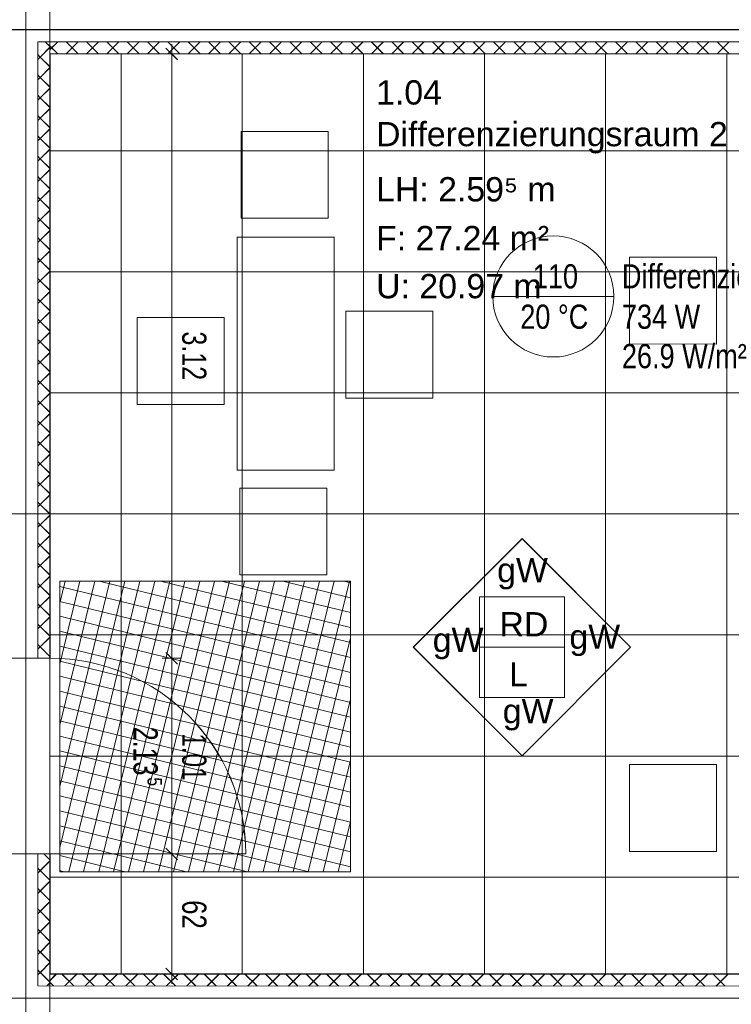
# Model space of a CAD drawing. Extents: x 229 to 926, y 37 to 878.
# Tile 25 of 162: x 552 to 626, y 365 to 466. Entities that reach past the tile are written whole.
import ezdxf
from ezdxf.lldxf.tags import DXFTag

# ---------------------------------------------------------------- set-up
doc = ezdxf.new("R2010")
doc.units = 0
doc.layers.get('0').update_dxf_attribs({"lineweight": 13})
doc.layers.add('A_BI_Innenwand', color=7, linetype='Continuous', lineweight=18, true_color=0x80ff80, plot=False)
doc.layers.add('A_BI_Tuer', color=7, linetype='Continuous', lineweight=18, true_color=0xbdbbbb, plot=False)
doc.layers.add('A_BI_Raum', color=1, linetype='Continuous', lineweight=18, true_color=0xff0000)
for name, color, linetype, lineweight in [('Ausstattung', 7, 'Continuous', 25), ('Axen', 7, 'Continuous', 25), ('Axen-A03ENIVKI0', 7, 'Continuous', 25), ('Beschriftung', 7, 'Continuous', 25), ('Beschriftung-A03ENIVII0', 7, 'Continuous', 25), ('Bewegungsfläche', 7, 'Continuous', 25), ('Deckenspiegel', 7, 'Continuous', 25), ('Fullfläche', 7, 'Continuous', 25), ('Fullfläche-A03ENIVQI0', 7, 'Continuous', 25), ('Maßlinien', 7, 'Continuous', 25), ('Maßlinien-A03ENIVNI0', 7, 'Continuous', 25), ('Räume', 7, 'Continuous', 25), ('Räume-A03ENIVSI0', 7, 'Continuous', 25), ('Türen', 7, 'Continuous', 25), ('Türen-A03ENIVLI0', 7, 'Continuous', 25), ('Wände', 7, 'Continuous', 25), ('Wände-A03ENIVMI0', 7, 'Continuous', 25)]:
    doc.layers.add(name, color=color, linetype=linetype, lineweight=lineweight)
doc.styles.get("Standard").update_dxf_attribs({"font": 'arial.ttf'})
tags = doc.linetypes.add('ALL_S25', pattern=[0.001, 0, -0.001]).pattern_tags.tags
tags[6:7] = [DXFTag(74, 4), DXFTag(75, 0), DXFTag(340, '0'), DXFTag(46, 1.0), DXFTag(50, 0.0), DXFTag(44, 0.0), DXFTag(45, 0.0)]
tags[4:5] = [DXFTag(74, 4), DXFTag(75, 0), DXFTag(340, '0'), DXFTag(46, 1.0), DXFTag(50, 0.0), DXFTag(44, 0.0), DXFTag(45, 0.0)]
tags = doc.linetypes.add('ALL_S25-A03ENIVOI0', pattern=[0.001, 0, -0.001]).pattern_tags.tags
tags[6:7] = [DXFTag(74, 4), DXFTag(75, 0), DXFTag(340, '0'), DXFTag(46, 1.0), DXFTag(50, 0.0), DXFTag(44, 0.0), DXFTag(45, 0.0)]
tags[4:5] = [DXFTag(74, 4), DXFTag(75, 0), DXFTag(340, '0'), DXFTag(46, 1.0), DXFTag(50, 0.0), DXFTag(44, 0.0), DXFTag(45, 0.0)]

# ---------------------------------------------------------------- blocks, each defined once
blk = doc.blocks.new('Referenz-A03ENIVGI0', base_point=(255.73, 66.03))
at = {"layer": 'Ausstattung', "color": 0, "lineweight": -2}
for p, q in [((575.07, 454.84), (584.04, 454.84)), ((575.07, 445.87), (575.07, 454.84)), ((584.04, 454.84), (584.04, 445.87)), ((584.04, 445.87), (575.07, 445.87)), ((574.66, 443.92), (584.65, 443.92)), ((574.66, 431.9), (574.66, 443.92)), ((584.65, 443.92), (584.65, 431.9)), ((615.13, 432.9), (615.13, 441.87)), ((615.13, 441.87), (624.11, 441.87)), ((624.11, 441.87), (624.11, 432.89)), ((585.88, 436.27), (594.85, 436.27)), ((585.88, 427.3), (585.88, 436.27)), ((594.85, 436.27), (594.85, 427.3)), ((564.33, 435.62), (573.3, 435.62)), ((564.33, 426.65), (564.33, 435.62)), ((573.3, 435.62), (573.3, 426.65)), ((624.11, 432.89), (615.13, 432.9)), ((574.66, 419.87), (574.66, 431.9)), ((584.65, 431.9), (584.65, 419.87)), ((594.85, 427.3), (585.88, 427.3)), ((573.3, 426.65), (564.33, 426.65)), ((584.65, 419.87), (574.66, 419.87)), ((574.94, 418.02), (583.92, 418.02)), ((574.94, 409.05), (574.94, 418.02)), ((583.92, 418.02), (583.92, 409.05)), ((583.92, 409.05), (574.94, 409.05)), ((615.13, 380.5), (615.13, 389.47)), ((615.13, 389.47), (624.11, 389.47)), ((624.11, 389.47), (624.11, 380.49)), ((624.11, 380.49), (615.13, 380.5))]:
    blk.add_line(p, q, dxfattribs=at)
at = {"layer": 'Axen', "color": 0, "linetype": 'ALL_S25', "lineweight": -2, "ltscale": 0.13}
for p, q in [((552.84, 66.03), (552.84, 801.55)), ((735.55, 465.34), (301.67, 465.34)), ((735.55, 415.34), (301.66, 415.34)), ((735.55, 365.34), (301.65, 365.34))]:
    blk.add_line(p, q, dxfattribs=at)
at = {"layer": 'Beschriftung', "color": 0, "lineweight": -2}
for p, q in [((592.84, 401.58), (604.05, 412.79)), ((604.05, 412.79), (615.26, 401.58)), ((599.65, 401.58), (599.65, 406.78)), ((599.65, 406.78), (608.45, 406.78)), ((608.45, 406.78), (608.45, 401.58)), ((604.05, 390.37), (592.84, 401.58)), ((608.45, 401.58), (599.65, 401.58)), ((599.65, 396.38), (599.65, 401.58)), ((615.26, 401.58), (604.05, 390.37)), ((608.45, 401.58), (608.45, 396.38)), ((608.45, 396.38), (599.65, 396.38))]:
    blk.add_line(p, q, dxfattribs=at)
at = {"layer": 'Bewegungsfläche', "color": 0, "lineweight": -2}
for p, q in [((556.34, 406.15), (556.89, 408.41)), ((556.34, 399.84), (558.43, 408.41)), ((556.34, 393.53), (559.98, 408.41)), ((556.34, 387.22), (561.52, 408.41)), ((556.34, 380.91), (563.07, 408.41)), ((556.34, 408.41), (586.34, 408.41)), ((556.34, 378.41), (556.34, 408.41)), ((556.34, 406.15), (556.89, 408.41)), ((556.34, 399.84), (558.43, 408.41)), ((556.34, 393.53), (559.98, 408.41)), ((556.34, 387.22), (561.52, 408.41)), ((556.34, 380.91), (563.07, 408.41)), ((556.34, 408.41), (586.34, 408.41)), ((556.34, 378.41), (556.34, 408.41)), ((556.34, 407.87), (586.34, 400.53)), ((556.34, 407.87), (586.34, 400.53)), ((557.27, 378.41), (564.61, 408.41)), ((557.27, 378.41), (564.61, 408.41)), ((558.81, 378.41), (566.15, 408.41)), ((558.81, 378.41), (566.15, 408.41)), ((560.36, 378.41), (567.7, 408.41)), ((560.36, 378.41), (567.7, 408.41)), ((560.42, 408.41), (586.34, 402.07)), ((560.42, 408.41), (586.34, 402.07)), ((561.9, 378.41), (569.24, 408.41)), ((561.9, 378.41), (569.24, 408.41)), ((563.45, 378.41), (570.79, 408.41)), ((563.45, 378.41), (570.79, 408.41)), ((564.99, 378.41), (572.33, 408.41)), ((564.99, 378.41), (572.33, 408.41)), ((566.53, 378.41), (573.87, 408.41)), ((566.53, 378.41), (573.87, 408.41)), ((566.73, 408.41), (586.34, 403.61)), ((566.73, 408.41), (586.34, 403.61)), ((568.08, 378.41), (575.42, 408.41)), ((568.08, 378.41), (575.42, 408.41)), ((569.62, 378.41), (576.96, 408.41)), ((569.62, 378.41), (576.96, 408.41)), ((571.17, 378.41), (578.51, 408.41)), ((571.17, 378.41), (578.51, 408.41)), ((572.71, 378.41), (580.05, 408.41)), ((572.71, 378.41), (580.05, 408.41)), ((573.04, 408.41), (586.34, 405.16)), ((573.04, 408.41), (586.34, 405.16)), ((574.26, 378.41), (581.6, 408.41)), ((574.26, 378.41), (581.6, 408.41)), ((575.8, 378.41), (583.14, 408.41)), ((575.8, 378.41), (583.14, 408.41)), ((577.34, 378.41), (584.68, 408.41)), ((577.34, 378.41), (584.68, 408.41)), ((578.89, 378.41), (586.23, 408.41)), ((578.89, 378.41), (586.23, 408.41)), ((579.35, 408.41), (586.34, 406.7)), ((579.35, 408.41), (586.34, 406.7)), ((585.66, 408.41), (586.34, 408.25)), ((585.66, 408.41), (586.34, 408.25)), ((586.34, 408.41), (586.34, 378.41)), ((586.34, 408.41), (586.34, 378.41)), ((556.34, 406.32), (586.34, 398.98)), ((556.34, 406.32), (586.34, 398.98)), ((556.34, 404.78), (586.34, 397.44)), ((556.34, 404.78), (586.34, 397.44)), ((556.34, 403.23), (586.34, 395.89)), ((556.34, 403.23), (586.34, 395.89)), ((556.34, 401.69), (586.34, 394.35)), ((556.34, 401.69), (586.34, 394.35)), ((580.43, 378.41), (586.34, 402.54)), ((580.43, 378.41), (586.34, 402.54)), ((556.34, 400.15), (586.34, 392.81)), ((556.34, 400.15), (586.34, 392.81)), ((556.34, 398.6), (586.34, 391.26)), ((556.34, 398.6), (586.34, 391.26)), ((556.34, 397.06), (586.34, 389.72)), ((556.34, 397.06), (586.34, 389.72)), ((556.34, 395.51), (586.34, 388.17)), ((556.34, 395.51), (586.34, 388.17)), ((581.98, 378.41), (586.34, 396.23)), ((581.98, 378.41), (586.34, 396.23)), ((556.34, 393.97), (586.34, 386.63)), ((556.34, 393.97), (586.34, 386.63)), ((556.34, 392.42), (586.34, 385.08)), ((556.34, 392.42), (586.34, 385.08)), ((556.34, 390.88), (586.34, 383.54)), ((556.34, 390.88), (586.34, 383.54)), ((556.34, 389.34), (586.34, 382)), ((556.34, 389.34), (586.34, 382)), ((583.52, 378.41), (586.34, 389.92)), ((583.52, 378.41), (586.34, 389.92)), ((556.34, 387.79), (586.34, 380.45)), ((556.34, 387.79), (586.34, 380.45)), ((556.34, 386.25), (586.34, 378.91)), ((556.34, 386.25), (586.34, 378.91)), ((556.34, 384.7), (582.04, 378.41)), ((556.34, 384.7), (582.04, 378.41)), ((585.07, 378.41), (586.34, 383.6)), ((585.07, 378.41), (586.34, 383.6)), ((556.34, 383.16), (575.73, 378.41)), ((556.34, 383.16), (575.73, 378.41)), ((556.34, 381.61), (569.42, 378.41)), ((556.34, 381.61), (569.42, 378.41)), ((556.34, 380.07), (563.11, 378.41)), ((556.34, 380.07), (563.11, 378.41)), ((556.34, 378.53), (556.8, 378.41)), ((556.34, 378.53), (556.8, 378.41)), ((586.34, 378.41), (556.34, 378.41)), ((586.34, 378.41), (556.34, 378.41))]:
    blk.add_line(p, q, dxfattribs=at)
at = {"layer": 'Fullfläche', "color": 0, "lineweight": -2}
for p, q in [((554.85, 464.09), (555.34, 463.61)), ((556.14, 464.08), (555.34, 463.28)), ((555.34, 463.64), (556.13, 462.84)), ((556.99, 464.08), (558.23, 462.84)), ((558.24, 464.08), (557, 462.84)), ((560.34, 464.08), (559.1, 462.84)), ((559.1, 464.08), (560.33, 462.84)), ((562.44, 464.08), (561.2, 462.84)), ((561.2, 464.08), (562.43, 462.84)), ((564.54, 464.08), (563.3, 462.84)), ((563.3, 464.08), (564.53, 462.84)), ((566.64, 464.08), (565.4, 462.84)), ((565.4, 464.08), (566.63, 462.84)), ((568.74, 464.08), (567.5, 462.84)), ((567.5, 464.08), (568.73, 462.84)), ((570.84, 464.08), (569.6, 462.84)), ((569.6, 464.08), (570.83, 462.84)), ((572.94, 464.08), (571.7, 462.84)), ((571.7, 464.08), (572.93, 462.84)), ((575.04, 464.08), (573.8, 462.84)), ((573.8, 464.08), (575.03, 462.84)), ((577.14, 464.08), (575.9, 462.84)), ((575.9, 464.08), (577.13, 462.84)), ((579.24, 464.08), (578, 462.84)), ((578, 464.08), (579.23, 462.84)), ((581.34, 464.08), (580.1, 462.84)), ((580.1, 464.08), (581.33, 462.84)), ((583.44, 464.08), (582.2, 462.84)), ((582.2, 464.08), (583.44, 462.84)), ((585.54, 464.08), (584.3, 462.84)), ((584.3, 464.08), (585.54, 462.84)), ((587.64, 464.08), (586.4, 462.84)), ((586.4, 464.08), (587.64, 462.84)), ((589.74, 464.08), (588.5, 462.84)), ((588.5, 464.08), (589.74, 462.84)), ((591.84, 464.08), (590.6, 462.84)), ((590.6, 464.08), (591.84, 462.84)), ((593.94, 464.08), (592.7, 462.84)), ((592.7, 464.08), (593.94, 462.84)), ((596.04, 464.08), (594.8, 462.84)), ((594.8, 464.08), (596.04, 462.84)), ((598.14, 464.08), (596.9, 462.84)), ((596.9, 464.08), (598.14, 462.84)), ((600.24, 464.08), (599, 462.84)), ((599, 464.08), (600.24, 462.84)), ((602.34, 464.08), (601.1, 462.84)), ((601.1, 464.08), (602.34, 462.84)), ((604.44, 464.09), (603.2, 462.84)), ((603.2, 464.09), (604.44, 462.84)), ((606.54, 464.09), (605.3, 462.84)), ((605.3, 464.09), (606.54, 462.84)), ((608.64, 464.09), (607.4, 462.84)), ((607.4, 464.09), (608.64, 462.84)), ((610.74, 464.09), (609.49, 462.84)), ((609.5, 464.09), (610.74, 462.84)), ((612.84, 464.09), (611.59, 462.84)), ((611.6, 464.09), (612.84, 462.84)), ((614.94, 464.09), (613.69, 462.84)), ((613.7, 464.09), (614.94, 462.84)), ((617.04, 464.09), (615.79, 462.84)), ((615.8, 464.09), (617.04, 462.84)), ((619.14, 464.09), (617.89, 462.84)), ((617.9, 464.09), (619.14, 462.84)), ((621.23, 464.09), (619.99, 462.84)), ((620, 464.09), (621.24, 462.84)), ((623.33, 464.09), (622.09, 462.84)), ((622.1, 464.09), (623.34, 462.84)), ((625.43, 464.09), (624.19, 462.84)), ((624.2, 464.09), (625.44, 462.84)), ((554.09, 462.76), (554.33, 462.52)), ((554.33, 462.52), (555.34, 463.52)), ((554.09, 462.27), (554.33, 462.51)), ((554.33, 462.51), (555.34, 461.51)), ((554.09, 460.66), (554.33, 460.42)), ((554.33, 460.42), (555.34, 461.42)), ((554.09, 460.17), (554.33, 460.41)), ((554.33, 460.41), (555.34, 459.41)), ((554.09, 458.56), (554.33, 458.32)), ((554.33, 458.32), (555.34, 459.32)), ((554.09, 458.07), (554.33, 458.31)), ((554.33, 458.31), (555.34, 457.31)), ((554.09, 456.46), (554.33, 456.22)), ((554.33, 456.22), (555.34, 457.22)), ((554.09, 455.97), (554.33, 456.21)), ((554.33, 456.21), (555.34, 455.21)), ((554.33, 454.12), (555.34, 455.12)), ((554.09, 454.36), (554.33, 454.12)), ((554.09, 453.87), (554.33, 454.11)), ((554.33, 454.11), (555.34, 453.11)), ((554.33, 452.02), (555.34, 453.02)), ((554.09, 452.26), (554.33, 452.02)), ((554.09, 451.77), (554.33, 452.01)), ((554.33, 452.01), (555.34, 451.01)), ((554.33, 449.92), (555.34, 450.92)), ((554.09, 450.16), (554.33, 449.92)), ((554.09, 449.67), (554.33, 449.91)), ((554.33, 449.91), (555.34, 448.91)), ((554.33, 447.82), (555.34, 448.82)), ((554.09, 448.06), (554.33, 447.82)), ((554.09, 447.57), (554.33, 447.81)), ((554.33, 447.81), (555.34, 446.81)), ((554.33, 445.72), (555.34, 446.72)), ((554.09, 445.96), (554.33, 445.72)), ((554.09, 445.47), (554.33, 445.71)), ((554.33, 445.71), (555.34, 444.71)), ((554.33, 443.62), (555.34, 444.62)), ((554.09, 443.86), (554.33, 443.62)), ((554.09, 443.37), (554.33, 443.61)), ((554.33, 443.61), (555.34, 442.61)), ((554.33, 441.52), (555.34, 442.52)), ((554.09, 441.76), (554.33, 441.52)), ((554.09, 441.27), (554.33, 441.51)), ((554.33, 441.51), (555.34, 440.51)), ((554.33, 439.42), (555.34, 440.42)), ((554.09, 439.66), (554.33, 439.42)), ((554.09, 439.17), (554.33, 439.41)), ((554.33, 439.41), (555.34, 438.41)), ((554.33, 437.32), (555.34, 438.32)), ((554.09, 437.56), (554.33, 437.32)), ((554.09, 437.07), (554.33, 437.31)), ((554.33, 437.31), (555.34, 436.31)), ((554.33, 435.22), (555.34, 436.22)), ((554.09, 435.46), (554.33, 435.22)), ((554.09, 434.97), (554.33, 435.21)), ((554.33, 435.21), (555.34, 434.21)), ((554.33, 433.12), (555.34, 434.12)), ((554.09, 433.36), (554.33, 433.12)), ((554.09, 432.87), (554.33, 433.11)), ((554.33, 433.11), (555.34, 432.11)), ((554.09, 431.26), (554.33, 431.02)), ((554.09, 430.77), (554.33, 431.01)), ((554.33, 431.02), (555.34, 432.02)), ((554.33, 431.01), (555.34, 430.01)), ((554.09, 429.16), (554.33, 428.92)), ((554.33, 428.92), (555.34, 429.92)), ((554.09, 428.67), (554.33, 428.91)), ((554.33, 428.91), (555.34, 427.91)), ((554.09, 427.06), (554.33, 426.82)), ((554.33, 426.82), (555.34, 427.82)), ((554.09, 426.57), (554.33, 426.81)), ((554.33, 426.81), (555.34, 425.81)), ((554.09, 424.96), (554.33, 424.72)), ((554.33, 424.72), (555.34, 425.72)), ((554.09, 424.47), (554.33, 424.71)), ((554.33, 424.71), (555.34, 423.71)), ((554.33, 422.62), (555.34, 423.62)), ((554.09, 422.86), (554.33, 422.62)), ((554.09, 422.37), (554.33, 422.61)), ((554.33, 422.61), (555.34, 421.61)), ((554.33, 420.52), (555.34, 421.52)), ((554.09, 420.76), (554.33, 420.52)), ((554.09, 420.27), (554.33, 420.51)), ((554.33, 420.51), (555.34, 419.51)), ((554.33, 418.42), (555.34, 419.42)), ((554.09, 418.66), (554.33, 418.42)), ((554.09, 418.17), (554.33, 418.41)), ((554.33, 418.41), (555.34, 417.41)), ((554.33, 416.32), (555.34, 417.32)), ((554.09, 416.56), (554.33, 416.32)), ((554.09, 416.07), (554.33, 416.31)), ((554.33, 416.31), (555.34, 415.31)), ((554.33, 414.22), (555.34, 415.22)), ((554.09, 414.46), (554.33, 414.22)), ((554.09, 413.97), (554.33, 414.21)), ((554.33, 414.21), (555.34, 413.21)), ((554.33, 412.12), (555.34, 413.12)), ((554.09, 412.36), (554.33, 412.12)), ((554.09, 411.87), (554.33, 412.11)), ((554.33, 412.11), (555.34, 411.11)), ((554.33, 410.02), (555.34, 411.02)), ((554.09, 410.26), (554.33, 410.02)), ((554.09, 409.77), (554.33, 410.01)), ((554.33, 410.01), (555.34, 409.01)), ((554.33, 407.92), (555.34, 408.92)), ((554.09, 408.16), (554.33, 407.92)), ((554.09, 407.67), (554.33, 407.91)), ((554.33, 407.91), (555.34, 406.91)), ((554.33, 405.82), (555.34, 406.82)), ((554.09, 406.06), (554.33, 405.82)), ((554.09, 405.57), (554.33, 405.81)), ((554.33, 405.81), (555.34, 404.81)), ((554.33, 403.72), (555.34, 404.72)), ((554.09, 403.96), (554.33, 403.72)), ((554.09, 403.47), (554.33, 403.71)), ((554.33, 403.71), (555.34, 402.71)), ((554.33, 401.62), (555.34, 402.62)), ((554.09, 401.86), (554.33, 401.62)), ((554.09, 401.37), (554.33, 401.61)), ((554.33, 401.61), (555.34, 400.61)), ((555.26, 400.45), (555.34, 400.52)), ((555.34, 379.61), (554.71, 380.24)), ((555.34, 379.52), (554.34, 378.52)), ((554.33, 378.52), (554.09, 378.76)), ((554.33, 378.51), (554.09, 378.27)), ((555.34, 377.51), (554.34, 378.51)), ((555.34, 377.42), (554.34, 376.42)), ((554.33, 376.42), (554.09, 376.66)), ((554.33, 376.41), (554.09, 376.17)), ((555.34, 375.41), (554.34, 376.41)), ((555.34, 375.32), (554.34, 374.32)), ((554.33, 374.32), (554.09, 374.56)), ((554.33, 374.31), (554.09, 374.07)), ((555.34, 373.31), (554.34, 374.31)), ((555.34, 373.22), (554.34, 372.22)), ((554.33, 372.22), (554.09, 372.46)), ((554.33, 372.21), (554.09, 371.97)), ((555.34, 371.21), (554.34, 372.21)), ((555.34, 371.12), (554.34, 370.12)), ((554.33, 370.12), (554.09, 370.36)), ((554.33, 370.11), (554.09, 369.87)), ((555.34, 369.11), (554.34, 370.11)), ((555.34, 369.02), (554.34, 368.02)), ((554.33, 368.02), (554.09, 368.26)), ((554.33, 368.01), (554.09, 367.77)), ((555.34, 367.01), (554.34, 368.01)), ((556, 367.84), (555.34, 367.18)), ((555.34, 366.97), (555.7, 366.61)), ((556.57, 367.84), (557.8, 366.61)), ((558.1, 367.84), (556.86, 366.61)), ((558.67, 367.84), (559.9, 366.61)), ((560.2, 367.84), (558.96, 366.61)), ((560.77, 367.84), (562, 366.61)), ((562.3, 367.84), (561.06, 366.61)), ((562.87, 367.84), (564.1, 366.61)), ((564.4, 367.84), (563.16, 366.61)), ((564.97, 367.84), (566.2, 366.61)), ((566.5, 367.84), (565.26, 366.61)), ((567.06, 367.84), (568.3, 366.61)), ((568.6, 367.84), (567.36, 366.61)), ((569.16, 367.84), (570.4, 366.6)), ((570.7, 367.84), (569.46, 366.61)), ((571.26, 367.84), (572.5, 366.6)), ((572.8, 367.84), (571.56, 366.6)), ((573.36, 367.84), (574.6, 366.6)), ((574.9, 367.84), (573.66, 366.6)), ((575.46, 367.84), (576.7, 366.6)), ((577, 367.84), (575.76, 366.6)), ((577.56, 367.84), (578.8, 366.6)), ((579.1, 367.84), (577.86, 366.6)), ((579.66, 367.84), (580.9, 366.6)), ((581.2, 367.84), (579.96, 366.6)), ((581.76, 367.84), (583, 366.6)), ((583.3, 367.84), (582.06, 366.6)), ((583.86, 367.84), (585.1, 366.6)), ((585.4, 367.84), (584.16, 366.6)), ((585.96, 367.84), (587.2, 366.6)), ((587.5, 367.84), (586.26, 366.6)), ((588.06, 367.84), (589.3, 366.6)), ((589.6, 367.84), (588.36, 366.6)), ((590.16, 367.84), (591.4, 366.6)), ((591.7, 367.84), (590.46, 366.6)), ((592.26, 367.84), (593.5, 366.6)), ((593.8, 367.84), (592.56, 366.6)), ((594.36, 367.84), (595.6, 366.6)), ((595.9, 367.84), (594.66, 366.6)), ((596.46, 367.84), (597.7, 366.6)), ((598, 367.84), (596.76, 366.6)), ((598.56, 367.84), (599.8, 366.6)), ((600.1, 367.84), (598.86, 366.6)), ((600.66, 367.84), (601.9, 366.6)), ((602.2, 367.84), (600.96, 366.6)), ((602.76, 367.84), (604, 366.6)), ((604.31, 367.84), (603.06, 366.6)), ((604.86, 367.84), (606.1, 366.6)), ((606.41, 367.84), (605.16, 366.6)), ((606.96, 367.84), (608.2, 366.6)), ((608.51, 367.84), (607.26, 366.6)), ((609.06, 367.84), (610.3, 366.6)), ((610.61, 367.84), (609.36, 366.6)), ((611.16, 367.84), (612.4, 366.6)), ((612.71, 367.84), (611.46, 366.6)), ((613.26, 367.84), (614.5, 366.6)), ((614.81, 367.84), (613.56, 366.6)), ((615.36, 367.84), (616.6, 366.6)), ((616.91, 367.84), (615.67, 366.6)), ((617.46, 367.84), (618.7, 366.6)), ((619.01, 367.84), (617.77, 366.6)), ((619.56, 367.84), (620.8, 366.6)), ((621.11, 367.84), (619.87, 366.6)), ((621.66, 367.84), (622.9, 366.6)), ((623.21, 367.84), (621.97, 366.6)), ((623.76, 367.84), (625, 366.6)), ((625.31, 367.84), (624.07, 366.6)), ((555.34, 366.92), (555.03, 366.61))]:
    blk.add_line(p, q, dxfattribs=at)
at = {"layer": 'Maßlinien', "color": 0, "lineweight": -2}
for p, q in [((567.9, 462.84), (567.9, 463.84)), ((567.9, 462.84), (566.9, 462.84)), ((567.3, 463.44), (568.5, 462.24)), ((567.9, 462.84), (568.9, 462.84)), ((567.9, 462.84), (567.9, 437.12)), ((567.9, 437.12), (567.9, 428.17)), ((567.9, 428.17), (567.9, 400.44)), ((567.3, 401.04), (568.5, 399.84)), ((567.9, 400.44), (566.9, 400.44)), ((567.9, 400.44), (568.9, 400.44)), ((567.9, 400.44), (567.9, 380.24)), ((567.9, 380.24), (566.9, 380.24)), ((567.3, 380.84), (568.5, 379.64)), ((567.9, 380.24), (568.9, 380.24)), ((567.9, 380.24), (567.9, 367.84)), ((567.3, 368.44), (568.5, 367.24)), ((567.9, 367.84), (566.9, 367.84)), ((567.9, 367.84), (568.9, 367.84)), ((567.9, 367.84), (567.9, 366.84))]:
    blk.add_line(p, q, dxfattribs=at)
at = {"layer": 'Türen', "color": 0, "lineweight": -2}
blk.add_line((555.34, 380.25), (575.54, 380.25), dxfattribs=at)
blk.add_ellipse((555.34, 380.25), major_axis=(20.2, 0), ratio=1, start_param=0, end_param=1.570796, dxfattribs=at)
at = {"layer": 'Wände', "color": 0, "lineweight": -2}
for p, q in [((552.84, 400.45), (552.84, 480.24)), ((552.84, 465.34), (674.04, 465.34)), ((674.04, 464.09), (554.09, 464.09)), ((554.09, 464.09), (554.09, 400.45)), ((555.34, 462.84), (555.34, 400.45)), ((555.34, 462.84), (673.24, 462.84)), ((555.34, 400.45), (550.34, 400.45)), ((555.34, 380.25), (550.34, 380.25)), ((552.84, 200.44), (552.84, 380.25)), ((554.09, 380.24), (554.09, 366.61)), ((555.34, 380.25), (555.34, 367.84)), ((555.34, 367.84), (673.24, 367.84)), ((554.09, 366.61), (674.04, 366.59)), ((674.04, 365.34), (552.84, 365.34))]:
    blk.add_line(p, q, dxfattribs=at)
at = {"layer": 'Beschriftung', "color": 0, "lineweight": -2, "char_height": 2.5, "attachment_point": 1, "rotation": 359.9932}
for s, insert in [('{\\fArial;gW}', (601.48, 410.8)), ('{\\fArial;RD}', (601.73, 405.21)), ('{\\fArial;gW}', (594.84, 403.59)), ('{\\fArial;gW}', (608.94, 403.92)), ('{\\fArial;L}', (602.72, 400.04)), ('{\\fArial;gW}', (602.06, 396.24))]:
    blk.add_mtext(s, dxfattribs=dict(at, insert=insert))
at = {"layer": 'Maßlinien', "color": 0, "lineweight": -2, "attachment_point": 1, "rotation": 270}
for s, insert, char_height in [('{\\W0.74;\\fArial;3.12}', (571.48, 434.19), 2.5), ('{\\W0.74;\\fArial;2.13}', (566.46, 393.37), 2.5), ('{\\W0.72;\\fArial;1.01}', (571.48, 392.71), 2.5), ('{\\W0.76;\\fArial;5}', (566.9, 388.14), 1.5), ('{\\W0.76;\\fArial;62}', (571.48, 375.47), 2.5)]:
    blk.add_mtext(s, dxfattribs=dict(at, insert=insert, char_height=char_height))
at = {"layer": 'Räume', "color": 0, "lineweight": -2, "char_height": 2.5, "attachment_point": 1, "rotation": 0}
for s, insert in [('{\\fArial;1.04}', (588.99, 460.11)), ('{\\fArial;Differenzierungsraum 2}', (588.99, 455.81)), ('{\\fArial;LH: 2.59⁵ m}', (588.99, 450.11)), ('{\\fArial;F: 27.24 m²}', (588.99, 445.07)), ('{\\fArial;U: 20.97 m}', (588.99, 440.11))]:
    blk.add_mtext(s, dxfattribs=dict(at, insert=insert))
blk = doc.blocks.new('Referenz-A03ENIVUI0', base_point=(281.6, 66.03))
at = {"layer": 'Axen-A03ENIVKI0', "color": 0, "linetype": 'ALL_S25-A03ENIVOI0', "lineweight": -2, "ltscale": 0.13}
for p, q in [((552.83, 66.03), (552.83, 801.55)), ((735.55, 465.35), (301.67, 465.35)), ((735.55, 415.35), (301.66, 415.35)), ((735.55, 365.35), (301.65, 365.35))]:
    blk.add_line(p, q, dxfattribs=at)
at = {"layer": 'Beschriftung-A03ENIVII0', "color": 0, "lineweight": -2}
for p, q in [((592.83, 401.58), (604.05, 412.8)), ((604.05, 412.8), (615.26, 401.58)), ((599.65, 401.58), (599.65, 406.78)), ((599.65, 406.78), (608.45, 406.78)), ((608.45, 406.78), (608.45, 401.58)), ((604.05, 390.37), (592.83, 401.58)), ((608.45, 401.58), (599.65, 401.58)), ((599.65, 396.38), (599.65, 401.58)), ((615.26, 401.58), (604.05, 390.37)), ((608.45, 401.58), (608.45, 396.38)), ((608.45, 396.38), (599.65, 396.38))]:
    blk.add_line(p, q, dxfattribs=at)
at = {"layer": 'Deckenspiegel', "color": 0, "lineweight": -2}
for p, q in [((555.33, 462.85), (670.03, 462.85)), ((555.33, 367.85), (555.33, 462.85)), ((562.68, 462.85), (562.68, 367.85)), ((575.18, 462.85), (575.18, 367.85)), ((587.68, 462.85), (587.68, 367.85)), ((600.18, 462.85), (600.18, 367.85)), ((612.68, 462.85), (612.68, 367.85)), ((625.18, 462.85), (625.18, 367.85)), ((555.33, 452.85), (670.03, 452.85)), ((555.33, 440.35), (670.03, 440.35)), ((555.33, 427.85), (670.03, 427.85)), ((555.33, 415.35), (670.03, 415.35)), ((555.33, 402.85), (670.03, 402.85)), ((555.33, 390.35), (670.03, 390.35)), ((555.33, 377.85), (670.03, 377.85)), ((670.03, 367.85), (555.33, 367.85))]:
    blk.add_line(p, q, dxfattribs=at)
at = {"layer": 'Fullfläche-A03ENIVQI0', "color": 0, "lineweight": -2}
for p, q in [((554.85, 464.1), (555.33, 463.62)), ((556.14, 464.08), (555.33, 463.28)), ((555.33, 463.64), (556.13, 462.85)), ((556.99, 464.08), (558.23, 462.85)), ((558.24, 464.08), (557, 462.85)), ((559.09, 464.08), (560.33, 462.85)), ((560.34, 464.08), (559.1, 462.85)), ((561.19, 464.08), (562.43, 462.85)), ((562.44, 464.08), (561.2, 462.85)), ((563.29, 464.08), (564.53, 462.85)), ((564.54, 464.08), (563.3, 462.85)), ((565.39, 464.08), (566.63, 462.85)), ((566.64, 464.08), (565.4, 462.85)), ((567.49, 464.08), (568.73, 462.85)), ((568.74, 464.08), (567.5, 462.85)), ((569.59, 464.08), (570.83, 462.85)), ((570.84, 464.08), (569.6, 462.85)), ((571.69, 464.08), (572.93, 462.85)), ((572.94, 464.08), (571.7, 462.85)), ((573.79, 464.08), (575.03, 462.85)), ((575.04, 464.08), (573.8, 462.85)), ((575.89, 464.08), (577.13, 462.85)), ((577.14, 464.09), (575.9, 462.85)), ((577.99, 464.09), (579.23, 462.85)), ((579.24, 464.09), (578, 462.85)), ((580.09, 464.09), (581.33, 462.85)), ((581.33, 464.09), (580.1, 462.85)), ((582.19, 464.09), (583.43, 462.85)), ((583.43, 464.09), (582.2, 462.85)), ((584.29, 464.09), (585.53, 462.85)), ((585.53, 464.09), (584.3, 462.85)), ((586.39, 464.09), (587.63, 462.85)), ((587.63, 464.09), (586.4, 462.85)), ((588.49, 464.09), (589.73, 462.85)), ((589.73, 464.09), (588.5, 462.85)), ((591.83, 464.09), (590.6, 462.85)), ((590.6, 464.09), (591.83, 462.85)), ((593.93, 464.09), (592.7, 462.85)), ((592.7, 464.09), (593.93, 462.85)), ((596.03, 464.09), (594.79, 462.85)), ((594.8, 464.09), (596.03, 462.85)), ((598.13, 464.09), (596.89, 462.85)), ((596.9, 464.09), (598.14, 462.85)), ((600.23, 464.09), (598.99, 462.85)), ((599, 464.09), (600.24, 462.85)), ((602.33, 464.09), (601.09, 462.85)), ((601.1, 464.09), (602.34, 462.85)), ((604.43, 464.09), (603.19, 462.85)), ((603.2, 464.09), (604.44, 462.85)), ((606.53, 464.09), (605.29, 462.85)), ((605.3, 464.09), (606.54, 462.85)), ((608.63, 464.09), (607.39, 462.85)), ((607.4, 464.09), (608.64, 462.85)), ((610.73, 464.09), (609.49, 462.85)), ((609.5, 464.09), (610.74, 462.85)), ((612.83, 464.09), (611.59, 462.85)), ((611.6, 464.09), (612.84, 462.85)), ((614.93, 464.09), (613.69, 462.85)), ((613.7, 464.09), (614.94, 462.85)), ((617.03, 464.09), (615.79, 462.85)), ((615.8, 464.09), (617.04, 462.85)), ((619.13, 464.09), (617.89, 462.85)), ((617.9, 464.09), (619.14, 462.85)), ((621.23, 464.09), (619.99, 462.85)), ((620, 464.09), (621.24, 462.85)), ((623.33, 464.09), (622.09, 462.85)), ((622.1, 464.09), (623.34, 462.85)), ((625.43, 464.09), (624.19, 462.85)), ((624.2, 464.09), (625.44, 462.85)), ((554.08, 462.77), (554.33, 462.52)), ((554.33, 462.52), (555.33, 463.52)), ((554.08, 462.27), (554.33, 462.52)), ((554.33, 462.52), (555.33, 461.52)), ((554.08, 460.67), (554.33, 460.42)), ((554.33, 460.42), (555.33, 461.42)), ((554.08, 460.17), (554.33, 460.42)), ((554.33, 460.42), (555.33, 459.42)), ((554.08, 458.57), (554.33, 458.32)), ((554.33, 458.32), (555.33, 459.32)), ((554.08, 458.07), (554.33, 458.32)), ((554.33, 458.32), (555.33, 457.32)), ((554.08, 456.47), (554.33, 456.22)), ((554.33, 456.22), (555.33, 457.22)), ((554.08, 455.97), (554.33, 456.22)), ((554.33, 456.22), (555.33, 455.22)), ((554.33, 454.12), (555.33, 455.12)), ((554.08, 454.37), (554.33, 454.12)), ((554.08, 453.87), (554.33, 454.12)), ((554.33, 454.12), (555.33, 453.12)), ((554.33, 452.02), (555.33, 453.02)), ((554.08, 452.27), (554.33, 452.02)), ((554.08, 451.77), (554.33, 452.02)), ((554.33, 452.02), (555.33, 451.02)), ((554.33, 449.92), (555.33, 450.92)), ((554.08, 450.17), (554.33, 449.92)), ((554.08, 449.67), (554.33, 449.92)), ((554.33, 449.92), (555.33, 448.92)), ((554.33, 447.82), (555.33, 448.82)), ((554.08, 448.07), (554.33, 447.82)), ((554.08, 447.57), (554.33, 447.82)), ((554.33, 447.82), (555.33, 446.82)), ((554.33, 445.72), (555.33, 446.72)), ((554.08, 445.97), (554.33, 445.72)), ((554.08, 445.47), (554.33, 445.72)), ((554.33, 445.72), (555.33, 444.72)), ((554.33, 443.62), (555.33, 444.62)), ((554.08, 443.87), (554.33, 443.62)), ((554.08, 443.37), (554.33, 443.62)), ((554.33, 443.62), (555.33, 442.62)), ((554.33, 441.52), (555.33, 442.52)), ((554.08, 441.77), (554.33, 441.52)), ((554.08, 441.27), (554.33, 441.52)), ((554.33, 441.52), (555.33, 440.52)), ((554.33, 439.42), (555.33, 440.42)), ((554.08, 439.67), (554.33, 439.42)), ((554.08, 439.17), (554.33, 439.42)), ((554.33, 439.42), (555.33, 438.42)), ((554.33, 437.32), (555.33, 438.32)), ((554.08, 437.57), (554.33, 437.32)), ((554.08, 437.07), (554.33, 437.32)), ((554.33, 437.32), (555.33, 436.32)), ((554.33, 435.22), (555.33, 436.22)), ((554.08, 435.47), (554.33, 435.22)), ((554.08, 434.97), (554.33, 435.22)), ((554.33, 435.22), (555.33, 434.22)), ((554.33, 433.12), (555.33, 434.12)), ((554.08, 433.37), (554.33, 433.12)), ((554.08, 432.87), (554.33, 433.12)), ((554.33, 433.12), (555.33, 432.12)), ((554.08, 431.27), (554.33, 431.02)), ((554.08, 430.77), (554.33, 431.02)), ((554.33, 431.02), (555.33, 432.02)), ((554.33, 431.02), (555.33, 430.02)), ((554.08, 429.17), (554.33, 428.92)), ((554.33, 428.92), (555.33, 429.92)), ((554.08, 428.67), (554.33, 428.92)), ((554.33, 428.92), (555.33, 427.92)), ((554.08, 427.07), (554.33, 426.82)), ((554.33, 426.82), (555.33, 427.82)), ((554.08, 426.57), (554.33, 426.82)), ((554.33, 426.82), (555.33, 425.82)), ((554.08, 424.97), (554.33, 424.72)), ((554.33, 424.72), (555.33, 425.72)), ((554.08, 424.47), (554.33, 424.72)), ((554.33, 424.72), (555.33, 423.72)), ((554.33, 422.62), (555.33, 423.62)), ((554.08, 422.87), (554.33, 422.62)), ((554.08, 422.37), (554.33, 422.62)), ((554.33, 422.62), (555.33, 421.62)), ((554.33, 420.52), (555.33, 421.52)), ((554.08, 420.77), (554.33, 420.52)), ((554.08, 420.27), (554.33, 420.52)), ((554.33, 420.52), (555.33, 419.52)), ((554.33, 418.42), (555.33, 419.42)), ((554.08, 418.67), (554.33, 418.42)), ((554.08, 418.17), (554.33, 418.42)), ((554.33, 418.42), (555.33, 417.42)), ((554.33, 416.32), (555.33, 417.32)), ((554.08, 416.57), (554.33, 416.32)), ((554.08, 416.07), (554.33, 416.32)), ((554.33, 416.32), (555.33, 415.32)), ((554.33, 414.22), (555.33, 415.22)), ((554.08, 414.47), (554.33, 414.22)), ((554.08, 413.97), (554.33, 414.22)), ((554.33, 414.22), (555.33, 413.22)), ((554.33, 412.12), (555.33, 413.12)), ((554.08, 412.37), (554.33, 412.12)), ((554.08, 411.87), (554.33, 412.12)), ((554.33, 412.12), (555.33, 411.12)), ((554.33, 410.02), (555.33, 411.02)), ((554.08, 410.27), (554.33, 410.02)), ((554.08, 409.77), (554.33, 410.02)), ((554.33, 410.02), (555.33, 409.02)), ((554.33, 407.92), (555.33, 408.92)), ((554.08, 408.17), (554.33, 407.92)), ((554.08, 407.67), (554.33, 407.92)), ((554.33, 407.92), (555.33, 406.92)), ((554.33, 405.82), (555.33, 406.82)), ((554.08, 406.07), (554.33, 405.82)), ((554.08, 405.57), (554.33, 405.82)), ((554.33, 405.82), (555.33, 404.82)), ((554.33, 403.72), (555.33, 404.72)), ((554.08, 403.97), (554.33, 403.72)), ((554.08, 403.47), (554.33, 403.72)), ((554.33, 403.72), (555.33, 402.72)), ((554.33, 401.62), (555.33, 402.62)), ((554.08, 401.87), (554.33, 401.62)), ((554.08, 401.37), (554.33, 401.62)), ((554.33, 401.62), (555.33, 400.62)), ((555.26, 400.45), (555.33, 400.52)), ((555.33, 379.62), (554.71, 380.24)), ((555.33, 379.52), (554.33, 378.52)), ((554.33, 378.52), (554.08, 378.77)), ((554.33, 378.52), (554.08, 378.27)), ((555.33, 377.52), (554.33, 378.52)), ((555.33, 377.42), (554.33, 376.42)), ((554.33, 376.42), (554.08, 376.67)), ((554.33, 376.42), (554.08, 376.17)), ((555.33, 375.42), (554.33, 376.42)), ((555.33, 375.32), (554.33, 374.32)), ((554.33, 374.32), (554.08, 374.57)), ((554.33, 374.32), (554.08, 374.07)), ((555.33, 373.32), (554.33, 374.32)), ((555.33, 373.22), (554.33, 372.22)), ((554.33, 372.22), (554.08, 372.47)), ((554.33, 372.22), (554.08, 371.97)), ((555.33, 371.22), (554.33, 372.22)), ((555.33, 371.12), (554.33, 370.12)), ((554.33, 370.12), (554.08, 370.37)), ((554.33, 370.12), (554.08, 369.87)), ((555.33, 369.12), (554.33, 370.12)), ((555.33, 369.02), (554.33, 368.02)), ((554.33, 368.02), (554.08, 368.27)), ((554.33, 368.02), (554.08, 367.77)), ((555.33, 367.02), (554.33, 368.02)), ((555.99, 367.85), (555.33, 367.19)), ((555.33, 366.98), (555.7, 366.61)), ((556.56, 367.85), (557.8, 366.61)), ((558.1, 367.85), (556.86, 366.61)), ((558.66, 367.85), (559.9, 366.61)), ((560.2, 367.85), (558.96, 366.61)), ((560.76, 367.85), (562, 366.61)), ((562.3, 367.85), (561.06, 366.61)), ((562.86, 367.85), (564.1, 366.61)), ((564.4, 367.85), (563.16, 366.61)), ((564.96, 367.85), (566.2, 366.61)), ((566.5, 367.85), (565.26, 366.61)), ((567.06, 367.85), (568.3, 366.61)), ((568.6, 367.85), (567.36, 366.61)), ((569.16, 367.85), (570.4, 366.61)), ((570.7, 367.85), (569.46, 366.61)), ((571.26, 367.85), (572.5, 366.61)), ((572.8, 367.85), (571.56, 366.61)), ((573.36, 367.85), (574.6, 366.61)), ((574.9, 367.85), (573.66, 366.61)), ((575.46, 367.85), (576.7, 366.61)), ((577, 367.85), (575.76, 366.61)), ((577.56, 367.85), (578.8, 366.61)), ((579.1, 367.85), (577.86, 366.61)), ((579.66, 367.85), (580.9, 366.61)), ((581.2, 367.85), (579.96, 366.61)), ((581.76, 367.85), (583, 366.61)), ((583.3, 367.85), (582.06, 366.61)), ((583.86, 367.85), (585.1, 366.61)), ((585.4, 367.85), (584.16, 366.61)), ((585.96, 367.85), (587.2, 366.61)), ((587.5, 367.85), (586.26, 366.61)), ((588.06, 367.85), (589.3, 366.61)), ((589.6, 367.85), (588.36, 366.61)), ((590.16, 367.85), (591.4, 366.61)), ((591.7, 367.85), (590.46, 366.61)), ((592.26, 367.85), (593.5, 366.61)), ((593.8, 367.85), (592.56, 366.61)), ((594.36, 367.85), (595.6, 366.61)), ((595.9, 367.85), (594.66, 366.61)), ((596.46, 367.85), (597.7, 366.61)), ((598, 367.85), (596.76, 366.61)), ((598.56, 367.85), (599.8, 366.61)), ((600.1, 367.85), (598.86, 366.61)), ((600.66, 367.85), (601.9, 366.61)), ((602.2, 367.85), (600.96, 366.61)), ((602.76, 367.85), (604, 366.61)), ((604.3, 367.85), (603.06, 366.61)), ((604.86, 367.85), (606.1, 366.6)), ((606.4, 367.85), (605.16, 366.61)), ((606.96, 367.85), (608.2, 366.6)), ((608.5, 367.85), (607.26, 366.6)), ((609.06, 367.85), (610.3, 366.6)), ((610.6, 367.85), (609.36, 366.6)), ((611.16, 367.85), (612.4, 366.6)), ((612.7, 367.85), (611.46, 366.6)), ((613.26, 367.85), (614.5, 366.6)), ((614.8, 367.85), (613.56, 366.6)), ((615.35, 367.85), (616.6, 366.6)), ((616.9, 367.85), (615.66, 366.6)), ((617.45, 367.85), (618.7, 366.6)), ((619, 367.85), (617.76, 366.6)), ((619.55, 367.85), (620.8, 366.6)), ((621.11, 367.85), (619.86, 366.6)), ((621.65, 367.85), (622.9, 366.6)), ((623.21, 367.85), (621.96, 366.6)), ((623.75, 367.85), (625, 366.6)), ((625.31, 367.85), (624.06, 366.6)), ((555.33, 366.92), (555.02, 366.61))]:
    blk.add_line(p, q, dxfattribs=at)
at = {"layer": 'Maßlinien-A03ENIVNI0', "color": 0, "lineweight": -2}
for p, q in [((567.9, 462.85), (567.9, 463.85)), ((567.9, 462.85), (566.9, 462.85)), ((567.3, 463.45), (568.5, 462.25)), ((567.9, 462.85), (568.9, 462.85)), ((567.9, 462.85), (567.9, 437.13)), ((567.9, 437.13), (567.9, 428.18)), ((567.9, 428.18), (567.9, 400.45)), ((567.3, 401.05), (568.5, 399.85)), ((567.9, 400.45), (566.9, 400.45)), ((567.9, 400.45), (568.9, 400.45)), ((567.9, 400.45), (567.9, 380.25)), ((567.9, 380.25), (566.9, 380.25)), ((567.3, 380.85), (568.5, 379.65)), ((567.9, 380.25), (568.9, 380.25)), ((567.9, 380.25), (567.9, 367.85)), ((567.3, 368.45), (568.5, 367.25)), ((567.9, 367.85), (566.9, 367.85)), ((567.9, 367.85), (568.9, 367.85)), ((567.9, 367.85), (567.9, 366.85))]:
    blk.add_line(p, q, dxfattribs=at)
at = {"layer": 'Türen-A03ENIVLI0', "color": 0, "lineweight": -2}
blk.add_line((555.33, 380.25), (575.53, 380.25), dxfattribs=at)
blk.add_ellipse((555.33, 380.25), major_axis=(20.2, 0), ratio=1, start_param=0, end_param=1.570796, dxfattribs=at)
at = {"layer": 'Wände-A03ENIVMI0', "color": 0, "lineweight": -2}
for p, q in [((552.83, 400.45), (552.83, 480.25)), ((552.83, 465.35), (674.03, 465.35)), ((674.03, 464.1), (554.08, 464.1)), ((554.08, 464.1), (554.08, 400.45)), ((555.33, 462.85), (555.33, 400.45)), ((555.33, 462.85), (673.23, 462.85)), ((555.33, 400.45), (550.33, 400.45)), ((555.33, 380.25), (550.33, 380.25)), ((552.83, 200.45), (552.83, 380.25)), ((554.08, 380.24), (554.08, 366.61)), ((555.33, 380.25), (555.33, 367.85)), ((555.33, 367.85), (673.23, 367.85)), ((554.08, 366.61), (674.03, 366.6)), ((674.03, 365.35), (552.83, 365.35))]:
    blk.add_line(p, q, dxfattribs=at)
at = {"layer": 'Beschriftung-A03ENIVII0', "color": 0, "lineweight": -2, "char_height": 2.5, "attachment_point": 1, "rotation": 359.9932}
for s, insert in [('{\\fArial;gW}', (601.48, 410.8)), ('{\\fArial;RD}', (601.72, 405.21)), ('{\\fArial;gW}', (594.83, 403.59)), ('{\\fArial;gW}', (608.94, 403.92)), ('{\\fArial;L}', (602.72, 400.04)), ('{\\fArial;gW}', (602.06, 396.24))]:
    blk.add_mtext(s, dxfattribs=dict(at, insert=insert))
at = {"layer": 'Maßlinien-A03ENIVNI0', "color": 0, "lineweight": -2, "attachment_point": 1, "rotation": 270}
for s, insert, char_height in [('{\\W0.74;\\fArial;3.12}', (571.48, 434.19), 2.5), ('{\\W0.74;\\fArial;2.13}', (566.45, 393.38), 2.5), ('{\\W0.72;\\fArial;1.01}', (571.48, 392.71), 2.5), ('{\\W0.76;\\fArial;5}', (566.9, 388.15), 1.5), ('{\\W0.76;\\fArial;62}', (571.48, 375.47), 2.5)]:
    blk.add_mtext(s, dxfattribs=dict(at, insert=insert, char_height=char_height))
at = {"layer": 'Räume-A03ENIVSI0', "color": 0, "lineweight": -2, "char_height": 2.5, "attachment_point": 1, "rotation": 0}
for s, insert in [('{\\fArial;1.04}', (588.99, 460.12)), ('{\\fArial;Differenzierungsraum 2}', (588.99, 455.81)), ('{\\fArial;LH: 2.59⁵ m}', (588.99, 450.12)), ('{\\fArial;F: 27.24 m²}', (588.99, 445.08)), ('{\\fArial;U: 20.97 m}', (588.99, 440.12))]:
    blk.add_mtext(s, dxfattribs=dict(at, insert=insert))
blk = doc.blocks.new('Differenzierungsraum 2-A03ENIX4I0', base_point=(598.93, 429.45))
at = {"color": 0, "linetype": 'ByBlock', "lineweight": -2, "ltscale": 0.18}
blk.add_line((601.03, 437.8), (613.53, 437.8), dxfattribs=at)
blk.add_circle((607.28, 437.8), 6.25, dxfattribs=at)
at = {"color": 0, "linetype": 'ByBlock', "lineweight": -2, "ltscale": 0.18, "char_height": 2.5, "attachment_point": 1}
for s, insert in [('{\\W0.8;\\fArial;110}', (605.17, 441.13)), ('{\\W0.8;\\fArial;Differenzierungsraum 2}', (614.36, 441.13)), ('{\\W0.8;\\fArial;20 °C}', (603.87, 436.96)), ('{\\W0.8;\\fArial;734 W}', (614.36, 436.96)), ('{\\W0.8;\\fArial;26.9 W/m²}', (614.36, 432.89))]:
    blk.add_mtext(s, dxfattribs=dict(at, insert=insert))
blk = doc.blocks.new('Wand-A03ENIY6I0', base_point=(555.33, 462.85))
at = {"color": 0, "linetype": 'ByBlock', "lineweight": -2, "ltscale": 0.18}
for p, q in [((670.03, 467.85), (555.33, 467.85)), ((670.04, 462.85), (555.33, 462.85))]:
    blk.add_line(p, q, dxfattribs=at)
blk = doc.blocks.new('Wand-A03ENIY8I0', base_point=(555.33, 362.85))
at = {"color": 0, "linetype": 'ByBlock', "lineweight": -2, "ltscale": 0.18}
for p, q in [((670.04, 367.85), (555.33, 367.85)), ((674.03, 362.85), (555.33, 362.85))]:
    blk.add_line(p, q, dxfattribs=at)
blk = doc.blocks.new('Wand-A03ENJ4QI0', base_point=(550.33, 169.35))
at = {"color": 0, "linetype": 'ByBlock', "lineweight": -2, "ltscale": 0.18}
for p, q in [((555.33, 400.45), (555.33, 480.25)), ((555.33, 200.45), (555.33, 380.25))]:
    blk.add_line(p, q, dxfattribs=at)
blk = doc.blocks.new('Tür-A03ENJ4UI0', base_point=(550.33, 380.25))
at = {"color": 0, "linetype": 'ByBlock', "lineweight": -2, "ltscale": 0.18}
for p, q in [((550.33, 400.45), (555.33, 400.45)), ((575.53, 380.25), (550.33, 380.25))]:
    blk.add_line(p, q, dxfattribs=at)
blk.add_ellipse((555.33, 380.25), major_axis=(20.2, 0), ratio=1, start_param=0, end_param=1.570796, dxfattribs=at)

msp = doc.modelspace()

# ---------------------------------------------------------------- block references
at = {"color": 251, "lineweight": 13, "ltscale": 0.13, "true_color": 0x606060}
for name, p in [('Referenz-A03ENIVGI0', (255.73, 66.03)), ('Referenz-A03ENIVUI0', (281.6, 66.03))]:
    msp.add_blockref(name, p, dxfattribs=at)
at = {"layer": 'A_BI_Innenwand', "ltscale": 0.18}
for name, p in [('Wand-A03ENJ4QI0', (550.33, 169.35)), ('Wand-A03ENIY6I0', (555.33, 462.85)), ('Wand-A03ENIY8I0', (555.33, 362.85))]:
    msp.add_blockref(name, p, dxfattribs=at)
at = {"layer": 'A_BI_Raum', "ltscale": 0.18}
msp.add_blockref('Differenzierungsraum 2-A03ENIX4I0', (598.93, 429.45), dxfattribs=at)
at = {"layer": 'A_BI_Tuer', "ltscale": 0.18}
msp.add_blockref('Tür-A03ENJ4UI0', (550.33, 380.25), dxfattribs=at)

doc.saveas('drawing.dxf')
